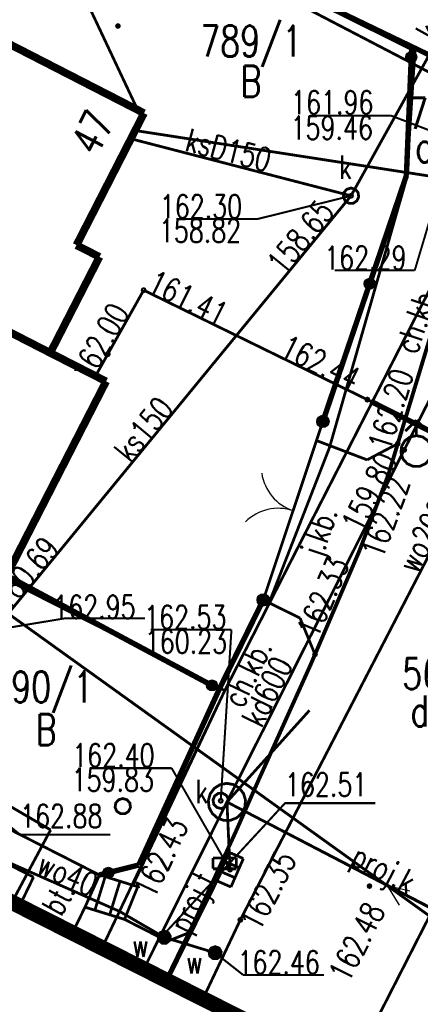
# Model space of a CAD drawing. Extents: x 0 to 7432618, y -40 to 5712028.
# Tile 7 of 165: x 7430360 to 7430373, y 5711663 to 5711695. Entities that reach past the tile are written whole.
import ezdxf
from ezdxf.enums import TextEntityAlignment as Align

# ---------------------------------------------------------------- set-up
doc = ezdxf.new("R2010")
doc.units = 0
doc.header["$MEASUREMENT"] = 0
for name, pattern in [('0', [1.5, 1, -0.5]), ('2218', [1, 0.5, -0.5]), ('3901', [0]), ('5102', [0])]:
    doc.linetypes.add(name, pattern=pattern)
for name, color, linetype in [('Dzialki', 7, 'Continuous'), ('EADTD_T_0', 7, 'Continuous'), ('EGBB_L_0', 7, 'Continuous'), ('Numery_dzialek', 7, 'Continuous'), ('OTK_E_T_0', 7, 'Continuous'), ('OTK_E_T_1', 7, 'Continuous'), ('OTK_E_T_3', 7, 'Continuous'), ('OTK_L_0', 7, 'Continuous'), ('OTK_L_1', 7, 'Continuous'), ('OTK_L_2', 7, 'Continuous'), ('OTK_L_4', 7, 'Continuous'), ('OTK_L_6', 7, 'Continuous'), ('OTO_L_0', 7, 'Continuous'), ('OTO_L_1', 7, 'Continuous'), ('OTO_L_2', 7, 'Continuous'), ('OTR_T_0', 7, 'Continuous'), ('P_SUKP_E_T_0', 7, 'Continuous'), ('P_SUKP_L_0', 7, 'Continuous'), ('P_SUL_E_T_0', 7, 'Continuous'), ('P_SUL_L_0', 7, 'Continuous'), ('P_SUP_T_4', 7, 'Continuous'), ('P_SUTP_L_0', 7, 'Continuous'), ('SUEP_L_0', 7, 'Continuous'), ('SUGP_L_0', 7, 'Continuous'), ('SUGR_T_0', 7, 'Continuous'), ('SUK_E_T_4', 7, 'Continuous'), ('SUK_T_1', 7, 'Continuous'), ('SUK_T_3', 7, 'Continuous'), ('SUKP_E_T_0', 7, 'Continuous'), ('SUKP_L_0', 7, 'Continuous'), ('SUKR_T_0', 7, 'Continuous'), ('SUL_L_1', 7, 'Continuous'), ('SUP_E_T_1', 7, 'Continuous'), ('SUP_L_1', 7, 'Continuous'), ('SUP_T_2', 7, 'Continuous'), ('SUP_T_4', 7, 'Continuous'), ('SUW_E_T_2', 7, 'Continuous'), ('SUW_T_2', 7, 'Continuous'), ('SUW_T_5', 7, 'Continuous'), ('SUWP_E_T_0', 7, 'Continuous'), ('SUWP_L_0', 7, 'Continuous'), ('SUWR_T_0', 7, 'Continuous'), ('Uzytki', 7, 'Continuous'), ('zakres', 7, 'Continuous')]:
    doc.layers.add(name, color=color, linetype=linetype)
doc.styles.add('STYL_ARIAL', font='simplex', dxfattribs={"width": 0.75, "oblique": 0.1})

# ---------------------------------------------------------------- blocks, each defined once
blk = doc.blocks.new('OTOB')
at = {"color": 0}
for centre, start, end in [((-1.5, 0), 0, 63.2606), ((1.5, 0), 116.7394, 180)]:
    blk.add_arc(centre, 1.5, start, end, dxfattribs=at)
blk = doc.blocks.new('KOGR')
at = {"color": 0}
for radius in [0.2, 0.18, 0.16, 0.14, 0.12, 0.1, 0.08, 0.06, 0.04, 0.02]:
    blk.add_circle((0, 0), radius, dxfattribs=at)

msp = doc.modelspace()

# ---------------------------------------------------------------- linework, layer by layer
at = {"layer": 'Dzialki', "color": 18, "true_color": 0x000000, "const_width": 0.09}
for points in [[(7430356.401, 5711702.039), (7430372.91, 5711693.62)], [(7430372.64, 5711689.47), (7430372.91, 5711693.62)], [(7430372.91, 5711693.62), (7430376.42, 5711691.83)], [(7430368.15, 5711675.64), (7430376.42, 5711691.83)], [(7430370.15, 5711680.78), (7430372.64, 5711689.47)], [(7430366.78, 5711672.96), (7430347.246, 5711682.888)], [(7430368.15, 5711675.64), (7430370.15, 5711680.78)], [(7430366.78, 5711672.96), (7430368.15, 5711675.64)], [(7430362.827, 5711664.671), (7430366.78, 5711672.96)]]:
    msp.add_lwpolyline(points, dxfattribs=at)
at = {"layer": 'EGBB_L_0', "color": 18, "true_color": 0x000000, "const_width": 0.25}
for points in [[(7430364.179, 5711691.562), (7430354.903, 5711696.323)], [(7430362.003, 5711687.31), (7430364.179, 5711691.562)], [(7430361.157, 5711683.839), (7430352.211, 5711688.43)], [(7430362.744, 5711686.931), (7430362.003, 5711687.31)], [(7430361.157, 5711683.839), (7430362.744, 5711686.931)], [(7430362.958, 5711682.921), (7430361.157, 5711683.839)], [(7430359.754, 5711676.667), (7430362.958, 5711682.921)]]:
    msp.add_lwpolyline(points, dxfattribs=at)
at = {"layer": 'OTK_L_0', "color": 18, "linetype": '0', "true_color": 0x000000, "const_width": 0.09}
for points in [[(7430374.55, 5711688.15), (7430372.05, 5711679.92)], [(7430369.734, 5711681.014), (7430368.02, 5711675.88)], [(7430371.366, 5711680.393), (7430369.734, 5711681.014)], [(7430372.352, 5711680.913), (7430371.366, 5711680.393)], [(7430372.05, 5711679.92), (7430372.352, 5711680.913)], [(7430372.05, 5711679.92), (7430371.12, 5711677.47)], [(7430371.12, 5711677.47), (7430372.05, 5711679.92)], [(7430371.12, 5711677.47), (7430369.53, 5711673.76)], [(7430369.686, 5711674.125), (7430371.12, 5711677.47)], [(7430368.02, 5711675.88), (7430369.205, 5711675.294)], [(7430369.205, 5711675.294), (7430369.686, 5711674.125)], [(7430369.53, 5711673.76), (7430367.87, 5711670.08)], [(7430367.87, 5711670.08), (7430367.16, 5711668.47)], [(7430367.16, 5711668.47), (7430365.81, 5711665.53)], [(7430362.278, 5711665.981), (7430361.872, 5711665.154)], [(7430363.551, 5711665.589), (7430362.278, 5711665.981)], [(7430364.937, 5711664.882), (7430363.551, 5711665.589)], [(7430365.81, 5711665.53), (7430364.887, 5711663.63)], [(7430364.887, 5711663.63), (7430365.63, 5711665.16)], [(7430365.63, 5711665.16), (7430364.937, 5711664.882)]]:
    msp.add_lwpolyline(points, dxfattribs=at)
at = {"layer": 'OTK_L_1', "color": 18, "true_color": 0x000000, "const_width": 0.125}
for points in [[(7430372.05, 5711679.92), (7430374.55, 5711688.15)], [(7430371.12, 5711677.47), (7430372.05, 5711679.92)], [(7430369.53, 5711673.76), (7430371.12, 5711677.47)], [(7430367.87, 5711670.08), (7430369.53, 5711673.76)], [(7430367.16, 5711668.47), (7430367.87, 5711670.08)], [(7430365.81, 5711665.53), (7430367.16, 5711668.47)], [(7430364.887, 5711663.63), (7430365.81, 5711665.53)]]:
    msp.add_lwpolyline(points, dxfattribs=at)
at = {"layer": 'OTK_L_2', "color": 18, "linetype": '0', "true_color": 0x000000, "const_width": 0.09}
for points in [[(7430366.341, 5711696.861), (7430375.15, 5711692.62)], [(7430372.352, 5711680.913), (7430374.565, 5711688.199)], [(7430371.366, 5711680.393), (7430372.352, 5711680.913)], [(7430370.706, 5711680.644), (7430371.366, 5711680.393)], [(7430368.221, 5711675.781), (7430366.78, 5711672.96)], [(7430369.205, 5711675.294), (7430368.221, 5711675.781)], [(7430369.686, 5711674.125), (7430369.205, 5711675.294)], [(7430369.53, 5711673.76), (7430369.686, 5711674.125)], [(7430367.87, 5711670.08), (7430369.53, 5711673.76)], [(7430366.78, 5711672.96), (7430363.82, 5711666.688)], [(7430367.16, 5711668.47), (7430367.87, 5711670.08)], [(7430365.81, 5711665.53), (7430367.16, 5711668.47)], [(7430363.979, 5711666.646), (7430363.551, 5711665.589)], [(7430363.82, 5711666.688), (7430363.979, 5711666.646)], [(7430363.551, 5711665.589), (7430364.937, 5711664.882)], [(7430365.63, 5711665.16), (7430365.81, 5711665.53)], [(7430364.937, 5711664.882), (7430365.63, 5711665.16)]]:
    msp.add_lwpolyline(points, dxfattribs=at)
at = {"layer": 'OTK_L_4', "color": 18, "linetype": '0', "true_color": 0x000000, "const_width": 0.09}
for points in [[(7430354.903, 5711696.323), (7430364.179, 5711691.562)], [(7430372.63, 5711689.55), (7430372.8, 5711693.66)], [(7430364.179, 5711691.562), (7430362.003, 5711687.31)], [(7430369.94, 5711681.63), (7430372.63, 5711689.55)], [(7430362.003, 5711687.31), (7430362.744, 5711686.931)], [(7430362.744, 5711686.931), (7430361.157, 5711683.839)], [(7430361.157, 5711683.839), (7430362.958, 5711682.921)], [(7430362.958, 5711682.921), (7430359.754, 5711676.667)], [(7430368.02, 5711675.88), (7430369.94, 5711681.63)], [(7430359.754, 5711676.667), (7430366.6, 5711673)], [(7430366.6, 5711673), (7430368.02, 5711675.88)], [(7430346.893, 5711673.956), (7430360.62, 5711666.95)], [(7430362.74, 5711667.02), (7430352.01, 5711672.48)], [(7430360.62, 5711666.95), (7430360.167, 5711666.015)], [(7430362.276, 5711665.976), (7430362.74, 5711667.02)], [(7430361.872, 5711665.154), (7430362.276, 5711665.976)]]:
    msp.add_lwpolyline(points, dxfattribs=at)
at = {"layer": 'OTK_L_6', "color": 18, "true_color": 0x000000, "const_width": 0.09}
for points in [[(7430362.747, 5711667.022), (7430362.278, 5711665.981)], [(7430362.595, 5711665.883), (7430362.928, 5711666.965)], [(7430363.82, 5711666.688), (7430362.747, 5711667.022)], [(7430363.073, 5711665.736), (7430363.406, 5711666.816)], [(7430363.551, 5711665.589), (7430363.979, 5711666.646)], [(7430363.979, 5711666.646), (7430363.82, 5711666.688)], [(7430362.278, 5711665.981), (7430363.551, 5711665.589)]]:
    msp.add_lwpolyline(points, dxfattribs=at)
at = {"layer": 'OTO_L_0', "color": 18, "linetype": '3901', "true_color": 0x000000, "const_width": 0.175}
for points in [[(7430366.341, 5711696.861), (7430372.8, 5711693.66)], [(7430372.8, 5711693.66), (7430372.63, 5711689.55)], [(7430372.63, 5711689.55), (7430369.94, 5711681.63)], [(7430359.754, 5711676.667), (7430366.6, 5711673)], [(7430368.02, 5711675.88), (7430366.6, 5711673)], [(7430366.6, 5711673), (7430364.01, 5711667.34)], [(7430364.01, 5711667.34), (7430362.74, 5711667.02)]]:
    msp.add_lwpolyline(points, dxfattribs=at)
at = {"layer": 'OTO_L_0', "color": 18, "true_color": 0x000000}
for centre, radius in [((7430372.788, 5711693.369), 0.175), ((7430372.788, 5711693.369), 0.158), ((7430372.788, 5711693.369), 0.14), ((7430372.788, 5711693.369), 0.122), ((7430372.788, 5711693.369), 0.105), ((7430372.788, 5711693.369), 0.0875), ((7430372.788, 5711693.369), 0.07), ((7430372.788, 5711693.369), 0.0525), ((7430372.788, 5711693.369), 0.035), ((7430371.447, 5711686.068), 0.175), ((7430371.447, 5711686.068), 0.158), ((7430371.447, 5711686.068), 0.14), ((7430371.447, 5711686.068), 0.122), ((7430371.447, 5711686.068), 0.105), ((7430371.447, 5711686.068), 0.0875), ((7430371.447, 5711686.068), 0.07), ((7430371.447, 5711686.068), 0.0525), ((7430371.447, 5711686.068), 0.035), ((7430366.366, 5711673.126), 0.175), ((7430366.366, 5711673.126), 0.158), ((7430366.366, 5711673.126), 0.14), ((7430366.366, 5711673.126), 0.122), ((7430366.366, 5711673.126), 0.105), ((7430366.366, 5711673.126), 0.0875), ((7430366.366, 5711673.126), 0.07), ((7430366.366, 5711673.126), 0.0525), ((7430366.366, 5711673.126), 0.035), ((7430363.031, 5711667.093), 0.175), ((7430363.031, 5711667.093), 0.158), ((7430363.031, 5711667.093), 0.14), ((7430363.031, 5711667.093), 0.122), ((7430363.031, 5711667.093), 0.105), ((7430363.031, 5711667.093), 0.0875), ((7430363.031, 5711667.093), 0.07), ((7430363.031, 5711667.093), 0.0525), ((7430363.031, 5711667.093), 0.035)]:
    msp.add_circle(centre, radius, dxfattribs=at)
at = {"layer": 'OTO_L_1', "color": 18, "true_color": 0x000000, "const_width": 0.09}
for points in [[(7430368.02, 5711675.88), (7430369.94, 5711681.63)], [(7430369.94, 5711681.63), (7430368.02, 5711675.88)], [(7430361.872, 5711665.154), (7430362.276, 5711665.976)]]:
    msp.add_lwpolyline(points, dxfattribs=at)
at = {"layer": 'OTO_L_2', "color": 18, "true_color": 0x000000, "const_width": 0.09}
msp.add_lwpolyline([(7430362.276, 5711665.976), (7430362.743, 5711667.025)], dxfattribs=at)
at = {"layer": 'OTR_T_0', "color": 18, "true_color": 0x000000, "const_width": 0.09}
for points in [[(7430363.34, 5711694.415), (7430363.372, 5711694.402), (7430363.385, 5711694.37), (7430363.372, 5711694.338), (7430363.34, 5711694.325), (7430363.308, 5711694.338), (7430363.295, 5711694.37), (7430363.308, 5711694.402), (7430363.34, 5711694.415)], [(7430372.352, 5711680.958), (7430372.384, 5711680.945), (7430372.397, 5711680.913), (7430372.384, 5711680.882), (7430372.352, 5711680.868), (7430372.32, 5711680.882), (7430372.307, 5711680.913), (7430372.32, 5711680.945), (7430372.352, 5711680.958)], [(7430372.05, 5711679.965), (7430372.082, 5711679.952), (7430372.095, 5711679.92), (7430372.082, 5711679.888), (7430372.05, 5711679.875), (7430372.018, 5711679.888), (7430372.005, 5711679.92), (7430372.018, 5711679.952), (7430372.05, 5711679.965)], [(7430369.686, 5711674.17), (7430369.718, 5711674.157), (7430369.731, 5711674.125), (7430369.718, 5711674.093), (7430369.686, 5711674.08), (7430369.655, 5711674.093), (7430369.641, 5711674.125), (7430369.655, 5711674.157), (7430369.686, 5711674.17)], [(7430371.44, 5711666.705), (7430371.472, 5711666.692), (7430371.485, 5711666.66), (7430371.472, 5711666.628), (7430371.44, 5711666.615), (7430371.408, 5711666.628), (7430371.395, 5711666.66), (7430371.408, 5711666.692), (7430371.44, 5711666.705)], [(7430365.636, 5711665.216), (7430365.668, 5711665.203), (7430365.681, 5711665.171), (7430365.668, 5711665.139), (7430365.636, 5711665.126), (7430365.604, 5711665.139), (7430365.591, 5711665.171), (7430365.604, 5711665.203), (7430365.636, 5711665.216)]]:
    msp.add_lwpolyline(points, dxfattribs=at)
at = {"layer": 'P_SUKP_L_0', "color": 36, "linetype": '0', "true_color": 0x803300, "const_width": 0.09}
for points in [[(7430366.85, 5711669.37), (7430369.51, 5711672.324)], [(7430375.192, 5711665.021), (7430366.85, 5711669.37)]]:
    msp.add_lwpolyline(points, dxfattribs=at)
at = {"layer": 'P_SUL_L_0', "color": 30, "linetype": '0', "true_color": 0xff9100, "const_width": 0.09}
msp.add_lwpolyline([(7430366.65, 5711667.068), (7430364.935, 5711663.606)], dxfattribs=at)
at = {"layer": 'P_SUP_T_4', "color": 30, "true_color": 0xff9100, "const_width": 0.09}
for points in [[(7430366.4, 5711667.567), (7430366.4, 5711667.217)], [(7430367.15, 5711667.567), (7430366.4, 5711667.567)], [(7430367.15, 5711667.217), (7430367.15, 5711667.567)], [(7430366.4, 5711667.217), (7430367.15, 5711667.217)]]:
    msp.add_lwpolyline(points, dxfattribs=at)
at = {"layer": 'P_SUTP_L_0', "color": 30, "linetype": '0', "true_color": 0xff9100, "const_width": 0.09}
msp.add_lwpolyline([(7430357.931, 5711704.502), (7430363.975, 5711691.667)], dxfattribs=at)
at = {"layer": 'SUEP_L_0', "color": 1, "true_color": 0xff0000}
for q in [(7430372.736, 5711666.509), (7430372.402, 5711666.042)]:
    msp.add_line((7430372.006, 5711666.679), q, dxfattribs=at)
at = {"layer": 'SUEP_L_0', "color": 1, "linetype": '5102', "true_color": 0xff0000, "const_width": 0.09}
msp.add_lwpolyline([(7430355.14, 5711678.79), (7430376.88, 5711663.18)], dxfattribs=at)
at = {"layer": 'SUEP_L_0', "color": 1, "true_color": 0xff0000, "const_width": 0.09}
for points in [[(7430357.284, 5711670.743), (7430361.17, 5711668.47)], [(7430361.17, 5711668.47), (7430359.924, 5711666.138)]]:
    msp.add_lwpolyline(points, dxfattribs=at)
at = {"layer": 'SUGP_L_0', "color": 56, "true_color": 0x808000, "const_width": 0.09}
for points in [[(7430362.617, 5711683.094), (7430364.168, 5711685.859)], [(7430364.168, 5711685.859), (7430371.371, 5711682.333)], [(7430371.371, 5711682.333), (7430371.48, 5711682.28)], [(7430371.48, 5711682.28), (7430382.52, 5711676.72)]]:
    msp.add_lwpolyline(points, dxfattribs=at)
at = {"layer": 'SUGR_T_0', "color": 56, "true_color": 0x808000, "const_width": 0.065}
for points in [[(7430364.168, 5711685.922), (7430364.212, 5711685.903), (7430364.23, 5711685.859), (7430364.212, 5711685.815), (7430364.168, 5711685.797), (7430364.124, 5711685.815), (7430364.105, 5711685.859), (7430364.124, 5711685.903), (7430364.168, 5711685.922)], [(7430363.011, 5711683.859), (7430363.055, 5711683.841), (7430363.074, 5711683.797), (7430363.055, 5711683.752), (7430363.011, 5711683.734), (7430362.967, 5711683.752), (7430362.949, 5711683.797), (7430362.967, 5711683.841), (7430363.011, 5711683.859)], [(7430371.371, 5711682.396), (7430371.416, 5711682.377), (7430371.434, 5711682.333), (7430371.416, 5711682.289), (7430371.371, 5711682.271), (7430371.327, 5711682.289), (7430371.309, 5711682.333), (7430371.327, 5711682.377), (7430371.371, 5711682.396)]]:
    msp.add_lwpolyline(points, dxfattribs=at)
at = {"layer": 'SUK_T_1', "color": 36, "true_color": 0x803300, "const_width": 0.09}
for points in [[(7430366.521, 5711666.832), (7430366.921, 5711667.748)], [(7430366.921, 5711667.748), (7430367.379, 5711667.548)], [(7430367.379, 5711667.548), (7430366.979, 5711666.632)], [(7430366.791, 5711667.45), (7430367.249, 5711667.251)], [(7430366.651, 5711667.129), (7430367.109, 5711666.93)], [(7430366.979, 5711666.632), (7430366.521, 5711666.832)]]:
    msp.add_lwpolyline(points, dxfattribs=at)
at = {"layer": 'SUK_T_3', "color": 36, "true_color": 0x803300, "const_width": 0.09}
msp.add_lwpolyline([(7430370.847, 5711689.15), (7430370.982, 5711689.111), (7430371.074, 5711689.004), (7430371.094, 5711688.865), (7430371.036, 5711688.736), (7430370.917, 5711688.66), (7430370.777, 5711688.66), (7430370.658, 5711688.736), (7430370.599, 5711688.865), (7430370.62, 5711689.004), (7430370.712, 5711689.111), (7430370.847, 5711689.15)], dxfattribs=at)
at = {"layer": 'SUKP_L_0', "color": 36, "true_color": 0x803300, "const_width": 0.09}
for points in [[(7430376.66, 5711699.38), (7430370.847, 5711688.9)], [(7430363.757, 5711690.737), (7430370.847, 5711688.9)], [(7430370.847, 5711688.9), (7430359.37, 5711674.91)], [(7430373.833, 5711683.243), (7430366.85, 5711669.37)], [(7430366.85, 5711669.37), (7430364.174, 5711663.99)], [(7430366.85, 5711669.37), (7430375.42, 5711664.92)], [(7430366.95, 5711667.19), (7430366.85, 5711669.37)]]:
    msp.add_lwpolyline(points, dxfattribs=at)
at = {"layer": 'SUKR_T_0', "color": 36, "true_color": 0x803300, "const_width": 0.065}
for points in [[(7430369.521, 5711691.486), (7430372.127, 5711691.486)], [(7430375.35, 5711690.25), (7430372.127, 5711691.486)], [(7430370.847, 5711688.9), (7430367.848, 5711688.155)], [(7430370.847, 5711688.963), (7430370.891, 5711688.944), (7430370.91, 5711688.9), (7430370.891, 5711688.856), (7430370.847, 5711688.838), (7430370.803, 5711688.856), (7430370.785, 5711688.9), (7430370.803, 5711688.944), (7430370.847, 5711688.963)], [(7430370.847, 5711688.963), (7430370.891, 5711688.944), (7430370.91, 5711688.9), (7430370.891, 5711688.856), (7430370.847, 5711688.838), (7430370.803, 5711688.856), (7430370.785, 5711688.9), (7430370.803, 5711688.944), (7430370.847, 5711688.963)], [(7430365.215, 5711688.155), (7430367.848, 5711688.155)], [(7430372.56, 5711680.776), (7430372.604, 5711680.758), (7430372.622, 5711680.714), (7430372.604, 5711680.669), (7430372.56, 5711680.651), (7430372.516, 5711680.669), (7430372.497, 5711680.714), (7430372.516, 5711680.758), (7430372.56, 5711680.776)], [(7430359.37, 5711674.91), (7430361.633, 5711675.287)], [(7430361.633, 5711675.287), (7430364.211, 5711675.287)], [(7430364.389, 5711674.926), (7430366.995, 5711674.926)], [(7430366.65, 5711669.41), (7430366.995, 5711674.926)], [(7430362.437, 5711670.46), (7430365.07, 5711670.46)], [(7430366.95, 5711667.19), (7430365.07, 5711670.46)], [(7430366.65, 5711669.473), (7430366.694, 5711669.454), (7430366.713, 5711669.41), (7430366.694, 5711669.366), (7430366.65, 5711669.348), (7430366.606, 5711669.366), (7430366.588, 5711669.41), (7430366.606, 5711669.454), (7430366.65, 5711669.473)], [(7430366.95, 5711667.253), (7430366.994, 5711667.234), (7430367.013, 5711667.19), (7430366.994, 5711667.146), (7430366.95, 5711667.128), (7430366.906, 5711667.146), (7430366.888, 5711667.19), (7430366.906, 5711667.234), (7430366.95, 5711667.253)]]:
    msp.add_lwpolyline(points, dxfattribs=at)
at = {"layer": 'SUL_L_1', "color": 18, "true_color": 0x000000, "const_width": 0.175}
msp.add_lwpolyline([(7430382.52, 5711676.72), (7430371.48, 5711682.28)], dxfattribs=at)
at = {"layer": 'SUP_L_1', "color": 36, "true_color": 0x803300, "const_width": 0.09}
msp.add_lwpolyline([(7430366.374, 5711669.004), (7430366.274, 5711669.201), (7430366.252, 5711669.42), (7430366.311, 5711669.633), (7430366.442, 5711669.81), (7430366.628, 5711669.928), (7430366.845, 5711669.97), (7430367.062, 5711669.931), (7430367.25, 5711669.817), (7430367.385, 5711669.642), (7430367.447, 5711669.43), (7430367.429, 5711669.211), (7430367.332, 5711669.013), (7430367.17, 5711668.863), (7430366.965, 5711668.781), (7430366.745, 5711668.779), (7430366.538, 5711668.857), (7430366.374, 5711669.004)], dxfattribs=at)
at = {"layer": 'SUP_T_2', "color": 18, "true_color": 0x000000, "const_width": 0.09}
msp.add_lwpolyline([(7430363.495, 5711669.482), (7430363.63, 5711669.442), (7430363.722, 5711669.336), (7430363.742, 5711669.196), (7430363.684, 5711669.068), (7430363.565, 5711668.992), (7430363.425, 5711668.992), (7430363.306, 5711669.068), (7430363.247, 5711669.196), (7430363.268, 5711669.336), (7430363.36, 5711669.442), (7430363.495, 5711669.482)], dxfattribs=at)
at = {"layer": 'SUP_T_4', "color": 18, "true_color": 0x000000, "const_width": 0.09}
msp.add_lwpolyline([(7430366.896, 5711669.456), (7430366.882, 5711669.316), (7430366.794, 5711669.206), (7430366.661, 5711669.16), (7430366.524, 5711669.194), (7430366.427, 5711669.296), (7430366.401, 5711669.435), (7430366.454, 5711669.565), (7430366.569, 5711669.647), (7430366.71, 5711669.653), (7430366.832, 5711669.582), (7430366.896, 5711669.456)], dxfattribs=at)
at = {"layer": 'SUW_T_2', "color": 5, "true_color": 0x0000ff, "const_width": 0.09}
for points in [[(7430372.952, 5711681.673), (7430372.598, 5711681.32)], [(7430372.952, 5711681.173), (7430372.952, 5711681.673)], [(7430372.952, 5711681.673), (7430373.305, 5711681.32)], [(7430372.952, 5711681.173), (7430373.155, 5711681.13), (7430373.324, 5711681.008), (7430373.428, 5711680.827), (7430373.449, 5711680.621), (7430373.385, 5711680.423), (7430373.246, 5711680.269), (7430373.056, 5711680.184), (7430372.848, 5711680.184), (7430372.658, 5711680.269), (7430372.519, 5711680.423), (7430372.455, 5711680.621), (7430372.476, 5711680.827), (7430372.58, 5711681.008), (7430372.749, 5711681.13), (7430372.952, 5711681.173)]]:
    msp.add_lwpolyline(points, dxfattribs=at)
at = {"layer": 'SUW_T_5', "color": 5, "true_color": 0x0000ff, "const_width": 0.09}
for points in [[(7430364.83, 5711665.21), (7430364.959, 5711665.163), (7430365.027, 5711665.045), (7430365.003, 5711664.91), (7430364.898, 5711664.822), (7430364.762, 5711664.822), (7430364.657, 5711664.91), (7430364.633, 5711665.045), (7430364.701, 5711665.163), (7430364.83, 5711665.21)], [(7430364.83, 5711665.185), (7430364.942, 5711665.144), (7430365.002, 5711665.04), (7430364.982, 5711664.923), (7430364.89, 5711664.846), (7430364.77, 5711664.846), (7430364.678, 5711664.923), (7430364.658, 5711665.04), (7430364.718, 5711665.144), (7430364.83, 5711665.185)], [(7430364.83, 5711665.16), (7430364.936, 5711665.116), (7430364.98, 5711665.01), (7430364.936, 5711664.904), (7430364.83, 5711664.86), (7430364.724, 5711664.904), (7430364.68, 5711665.01), (7430364.724, 5711665.116), (7430364.83, 5711665.16)], [(7430364.83, 5711665.135), (7430364.918, 5711665.098), (7430364.955, 5711665.01), (7430364.918, 5711664.922), (7430364.83, 5711664.885), (7430364.742, 5711664.922), (7430364.705, 5711665.01), (7430364.742, 5711665.098), (7430364.83, 5711665.135)], [(7430364.83, 5711665.11), (7430364.901, 5711665.081), (7430364.93, 5711665.01), (7430364.901, 5711664.939), (7430364.83, 5711664.91), (7430364.759, 5711664.939), (7430364.73, 5711665.01), (7430364.759, 5711665.081), (7430364.83, 5711665.11)], [(7430364.83, 5711665.085), (7430364.883, 5711665.063), (7430364.905, 5711665.01), (7430364.883, 5711664.957), (7430364.83, 5711664.935), (7430364.777, 5711664.957), (7430364.755, 5711665.01), (7430364.777, 5711665.063), (7430364.83, 5711665.085)], [(7430364.83, 5711665.06), (7430364.865, 5711665.045), (7430364.88, 5711665.01), (7430364.865, 5711664.975), (7430364.83, 5711664.96), (7430364.795, 5711664.975), (7430364.78, 5711665.01), (7430364.795, 5711665.045), (7430364.83, 5711665.06)], [(7430364.83, 5711665.035), (7430364.848, 5711665.028), (7430364.855, 5711665.01), (7430364.848, 5711664.992), (7430364.83, 5711664.985), (7430364.812, 5711664.992), (7430364.805, 5711665.01), (7430364.812, 5711665.028), (7430364.83, 5711665.035)], [(7430364.83, 5711665.017), (7430364.835, 5711665.015), (7430364.837, 5711665.01), (7430364.835, 5711665.005), (7430364.83, 5711665.003), (7430364.825, 5711665.005), (7430364.823, 5711665.01), (7430364.825, 5711665.015), (7430364.83, 5711665.017)], [(7430366.47, 5711664.71), (7430366.599, 5711664.663), (7430366.667, 5711664.545), (7430366.643, 5711664.41), (7430366.538, 5711664.322), (7430366.402, 5711664.322), (7430366.297, 5711664.41), (7430366.273, 5711664.545), (7430366.341, 5711664.663), (7430366.47, 5711664.71)], [(7430366.47, 5711664.685), (7430366.582, 5711664.644), (7430366.642, 5711664.54), (7430366.622, 5711664.423), (7430366.53, 5711664.346), (7430366.41, 5711664.346), (7430366.318, 5711664.423), (7430366.298, 5711664.54), (7430366.357, 5711664.644), (7430366.47, 5711664.685)], [(7430366.47, 5711664.66), (7430366.576, 5711664.616), (7430366.62, 5711664.51), (7430366.576, 5711664.404), (7430366.47, 5711664.36), (7430366.364, 5711664.404), (7430366.32, 5711664.51), (7430366.364, 5711664.616), (7430366.47, 5711664.66)], [(7430366.47, 5711664.635), (7430366.558, 5711664.598), (7430366.595, 5711664.51), (7430366.558, 5711664.422), (7430366.47, 5711664.385), (7430366.382, 5711664.422), (7430366.345, 5711664.51), (7430366.382, 5711664.598), (7430366.47, 5711664.635)], [(7430366.47, 5711664.61), (7430366.541, 5711664.581), (7430366.57, 5711664.51), (7430366.541, 5711664.439), (7430366.47, 5711664.41), (7430366.399, 5711664.439), (7430366.37, 5711664.51), (7430366.399, 5711664.581), (7430366.47, 5711664.61)], [(7430366.47, 5711664.585), (7430366.523, 5711664.563), (7430366.545, 5711664.51), (7430366.523, 5711664.457), (7430366.47, 5711664.435), (7430366.417, 5711664.457), (7430366.395, 5711664.51), (7430366.417, 5711664.563), (7430366.47, 5711664.585)], [(7430366.47, 5711664.56), (7430366.505, 5711664.545), (7430366.52, 5711664.51), (7430366.505, 5711664.475), (7430366.47, 5711664.46), (7430366.435, 5711664.475), (7430366.42, 5711664.51), (7430366.435, 5711664.545), (7430366.47, 5711664.56)], [(7430366.47, 5711664.535), (7430366.488, 5711664.528), (7430366.495, 5711664.51), (7430366.488, 5711664.492), (7430366.47, 5711664.485), (7430366.452, 5711664.492), (7430366.445, 5711664.51), (7430366.452, 5711664.528), (7430366.47, 5711664.535)], [(7430366.47, 5711664.517), (7430366.475, 5711664.515), (7430366.477, 5711664.51), (7430366.475, 5711664.505), (7430366.47, 5711664.503), (7430366.465, 5711664.505), (7430366.463, 5711664.51), (7430366.465, 5711664.515), (7430366.47, 5711664.517)]]:
    msp.add_lwpolyline(points, dxfattribs=at)
at = {"layer": 'SUWP_L_0', "color": 5, "true_color": 0x0000ff, "const_width": 0.09}
for points in [[(7430356.279, 5711701.785), (7430374.945, 5711692.057)], [(7430373.787, 5711689.472), (7430363.893, 5711691.003)], [(7430367.28, 5711665.57), (7430378.46, 5711687.194)], [(7430375.662, 5711670.18), (7430370.798, 5711660.643)], [(7430359.296, 5711667.654), (7430363.388, 5711665.847)], [(7430363.388, 5711665.847), (7430364.83, 5711665.01)], [(7430366.715, 5711664.377), (7430367.28, 5711665.57)], [(7430364.83, 5711665.01), (7430366.47, 5711664.51)], [(7430366.077, 5711663.029), (7430366.715, 5711664.377)], [(7430366.47, 5711664.51), (7430366.715, 5711664.377)]]:
    msp.add_lwpolyline(points, dxfattribs=at)
at = {"layer": 'SUWR_T_0', "color": 5, "true_color": 0x0000ff, "const_width": 0.065}
for points in [[(7430373.787, 5711689.472), (7430372.898, 5711686.495)], [(7430370.319, 5711686.495), (7430372.898, 5711686.495)], [(7430364.73, 5711665.01), (7430368.72, 5711669.332), (7430371.63, 5711669.332)], [(7430359.83, 5711668.61), (7430360.187, 5711668.32), (7430363.098, 5711668.32)], [(7430367.28, 5711665.633), (7430367.324, 5711665.614), (7430367.343, 5711665.57), (7430367.324, 5711665.526), (7430367.28, 5711665.508), (7430367.236, 5711665.526), (7430367.218, 5711665.57), (7430367.236, 5711665.614), (7430367.28, 5711665.633)], [(7430364.83, 5711665.072), (7430364.874, 5711665.054), (7430364.893, 5711665.01), (7430364.874, 5711664.966), (7430364.83, 5711664.947), (7430364.786, 5711664.966), (7430364.768, 5711665.01), (7430364.786, 5711665.054), (7430364.83, 5711665.072)], [(7430366.47, 5711664.572), (7430366.514, 5711664.554), (7430366.532, 5711664.51), (7430366.514, 5711664.466), (7430366.47, 5711664.447), (7430366.426, 5711664.466), (7430366.407, 5711664.51), (7430366.426, 5711664.554), (7430366.47, 5711664.572)], [(7430366.47, 5711664.51), (7430367.37, 5711663.8)], [(7430367.37, 5711663.8), (7430369.976, 5711663.8)]]:
    msp.add_lwpolyline(points, dxfattribs=at)
at = {"layer": 'Uzytki', "color": 96, "linetype": '2218', "true_color": 0x008000, "const_width": 0.09}
for points in [[(7430372.91, 5711693.62), (7430356.401, 5711702.039)], [(7430372.64, 5711689.47), (7430372.91, 5711693.62)], [(7430368.15, 5711675.64), (7430376.42, 5711691.83)], [(7430370.15, 5711680.78), (7430372.64, 5711689.47)], [(7430368.15, 5711675.64), (7430370.15, 5711680.78)], [(7430366.78, 5711672.96), (7430368.15, 5711675.64)], [(7430362.827, 5711664.671), (7430366.78, 5711672.96)]]:
    msp.add_lwpolyline(points, dxfattribs=at)
at = {"layer": 'zakres', "color": 18, "linetype": '0', "true_color": 0x000000, "const_width": 0.5}
msp.add_lwpolyline([(7430373.949, 5711738.752), (7430343.264, 5711674.558), (7430724.141, 5711482.075), (7430757.406, 5711547.147), (7430373.949, 5711738.752)], dxfattribs=at)

# ---------------------------------------------------------------- block references
at = {"layer": 'OTO_L_1', "color": 18, "true_color": 0x000000}
for p in [(7430369.94, 5711681.63), (7430368.02, 5711675.88)]:
    msp.add_blockref('KOGR', p, dxfattribs=at)
at = {"layer": 'OTO_L_1', "color": 18, "true_color": 0x000000, "rotation": 71.53378}
msp.add_blockref('OTOB', (7430368.98, 5711678.755), dxfattribs=at)

# ---------------------------------------------------------------- texts
at = {"layer": 'EADTD_T_0', "color": 18, "true_color": 0x000000, "style": 'STYL_ARIAL', "width": 0.75}
msp.add_text('47', height=1, rotation=62.905, dxfattribs=at).set_placement((7430363.227, 5711690.576), align=Align.BOTTOM_CENTER)
at = {"layer": 'Numery_dzialek', "color": 18, "true_color": 0x000000, "style": 'STYL_ARIAL', "width": 0.75}
for s, p in [('789/1', (7430365.993, 5711694.383)), ('789/2', (7430372.683, 5711692.058)), ('56', (7430372.499, 5711674.006)), ('790/1', (7430359.261, 5711673.577))]:
    msp.add_text(s, height=1, dxfattribs=at).set_placement(p, align=Align.TOP_LEFT)
at = {"layer": 'OTK_E_T_0', "color": 18, "true_color": 0x000000, "style": 'STYL_ARIAL', "width": 0.75}
msp.add_text('j.kb.', height=0.75, rotation=71.5352, dxfattribs=at).set_placement((7430369.814, 5711678.081), align=Align.MIDDLE_CENTER)
at = {"layer": 'OTK_E_T_1', "color": 18, "true_color": 0x000000, "style": 'STYL_ARIAL', "width": 0.75}
for rotation, p in [(71.2401, (7430372.968, 5711684.937)), (64.35, (7430367.499, 5711673.524))]:
    msp.add_text('ch.kb.', height=0.75, rotation=rotation, dxfattribs=at).set_placement(p, align=Align.MIDDLE_CENTER)
at = {"layer": 'OTK_E_T_3', "color": 18, "true_color": 0x000000, "style": 'STYL_ARIAL', "width": 0.75}
msp.add_text('bt.', height=0.75, rotation=61.4675, dxfattribs=at).set_placement((7430361.413, 5711666.265), align=Align.MIDDLE_CENTER)
at = {"layer": 'OTR_T_0', "color": 18, "true_color": 0x000000, "style": 'STYL_ARIAL', "width": 0.75}
for s, rotation, p in [('162.20', 73.1014, (7430372.312, 5711680.572)), ('162.33', 66.8014, (7430369.971, 5711674.518)), ('162.43', 64.7979, (7430364.706, 5711666.12)), ('162.48', 63.0452, (7430370.964, 5711663.405))]:
    msp.add_text(s, height=0.75, rotation=rotation, dxfattribs=at).set_placement(p, align=Align.BOTTOM_LEFT)
msp.add_text('162.22', height=0.75, rotation=70.07, dxfattribs=at).set_placement((7430372.052, 5711679.917), align=Align.TOP_RIGHT)
at = {"layer": 'P_SUKP_E_T_0', "color": 36, "true_color": 0x803300, "style": 'STYL_ARIAL', "width": 0.75}
msp.add_text('proj.k', height=0.75, rotation=332.4694, dxfattribs=at).set_placement((7430371.902, 5711667.22), align=Align.MIDDLE_CENTER)
at = {"layer": 'P_SUL_E_T_0', "color": 30, "true_color": 0xff9100, "style": 'STYL_ARIAL', "width": 0.75}
msp.add_text('proj.t', height=0.75, rotation=63.6485, dxfattribs=at).set_placement((7430365.721, 5711666.153), align=Align.MIDDLE_CENTER)
at = {"layer": 'SUGR_T_0', "color": 56, "true_color": 0x808000, "style": 'STYL_ARIAL', "width": 0.75}
msp.add_text('161.41', height=0.75, rotation=333.9194, dxfattribs=at).set_placement((7430365.597, 5711685.607), align=Align.MIDDLE_CENTER)
for s, rotation, p in [('162.00', 60.7152, (7430362.108, 5711683.02)), ('162.44', 333.9194, (7430368.673, 5711684.105))]:
    msp.add_text(s, height=0.75, rotation=rotation, dxfattribs=at).set_placement(p, align=Align.MIDDLE_LEFT)
at = {"layer": 'SUK_E_T_4', "color": 36, "true_color": 0x803300, "style": 'STYL_ARIAL', "width": 0.75}
msp.add_text('k', height=0.75, dxfattribs=at).set_placement((7430370.461, 5711689.219), align=Align.BOTTOM_LEFT)
at = {"layer": 'SUKP_E_T_0', "color": 36, "true_color": 0x803300, "style": 'STYL_ARIAL', "width": 0.75}
for s, rotation, p in [('ks150', 60.9834, (7430373.766, 5711695.01)), ('ksD150', 345.4747, (7430366.902, 5711690.376)), ('ks150', 50.6359, (7430364.164, 5711681.38)), ('kd600', 63.4951, (7430368.143, 5711672.928))]:
    msp.add_text(s, height=0.75, rotation=rotation, dxfattribs=at).set_placement(p, align=Align.MIDDLE_CENTER)
at = {"layer": 'SUKR_T_0', "color": 36, "true_color": 0x803300, "style": 'STYL_ARIAL', "width": 0.75}
for s, p in [('161.96', (7430368.915, 5711692.282)), ('159.46', (7430368.9, 5711691.466)), ('162.30', (7430364.687, 5711688.931)), ('158.82', (7430364.658, 5711688.152)), ('162.53', (7430364.183, 5711675.7)), ('160.23', (7430364.203, 5711674.912)), ('162.40', (7430361.868, 5711671.248)), ('159.83', (7430361.849, 5711670.464))]:
    msp.add_text(s, height=0.75, dxfattribs=at).set_placement(p, align=Align.TOP_LEFT)
msp.add_text('158.65', height=0.75, rotation=50.6359, dxfattribs=at).set_placement((7430369.22, 5711687.572), align=Align.MIDDLE_CENTER)
msp.add_text('159.80', height=0.75, rotation=63.2809, dxfattribs=at).set_placement((7430372.038, 5711680.545), align=Align.MIDDLE_RIGHT)
msp.add_text('160.69', height=0.75, rotation=50.6359, dxfattribs=at).set_placement((7430359.525, 5711675.701), align=Align.MIDDLE_LEFT)
msp.add_text('162.95', height=0.75, dxfattribs=at).set_placement((7430361.257, 5711675.056), align=Align.BOTTOM_LEFT)
at = {"layer": 'SUP_E_T_1', "color": 18, "true_color": 0x000000, "style": 'STYL_ARIAL', "width": 0.75}
msp.add_text('k', height=0.75, dxfattribs=at).set_placement((7430366.242, 5711669.106), align=Align.BOTTOM_RIGHT)
at = {"layer": 'SUW_E_T_2', "color": 5, "true_color": 0x0000ff, "style": 'STYL_ARIAL', "width": 0.75}
for p in [(7430363.804, 5711664.155), (7430365.539, 5711663.619)]:
    msp.add_text('w', height=0.75, dxfattribs=at).set_placement(p, align=Align.BOTTOM_LEFT)
at = {"layer": 'SUWP_E_T_0', "color": 5, "true_color": 0x0000ff, "style": 'STYL_ARIAL', "width": 0.75}
for s, rotation, p in [('wo200', 62.4647, (7430373.202, 5711677.941)), ('wo40', 336.168, (7430361.714, 5711667.045))]:
    msp.add_text(s, height=0.75, rotation=rotation, dxfattribs=at).set_placement(p, align=Align.MIDDLE_CENTER)
at = {"layer": 'SUWR_T_0', "color": 5, "true_color": 0x0000ff, "style": 'STYL_ARIAL', "width": 0.75}
msp.add_text('162.29', height=0.75, dxfattribs=at).set_placement((7430372.634, 5711687.276), align=Align.TOP_RIGHT)
for s, p in [('162.51', (7430368.72, 5711669.556)), ('162.88', (7430360.187, 5711668.544))]:
    msp.add_text(s, height=0.75, dxfattribs=at).set_placement(p)
msp.add_text('162.35', height=0.75, rotation=62.6609, dxfattribs=at).set_placement((7430367.565, 5711665.34), align=Align.MIDDLE_LEFT)
msp.add_text('162.46', height=0.75, dxfattribs=at).set_placement((7430367.191, 5711663.605), align=Align.BOTTOM_LEFT)
at = {"layer": 'Uzytki', "color": 96, "true_color": 0x008000, "style": 'STYL_ARIAL', "width": 0.75}
for s, p in [('B', (7430367.623, 5711691.791)), ('dr', (7430373.426, 5711689.677)), ('dr', (7430373.272, 5711671.5)), ('B', (7430361.027, 5711670.904))]:
    msp.add_text(s, height=1, dxfattribs=at).set_placement(p, align=Align.BOTTOM_CENTER)

doc.saveas('drawing.dxf')
